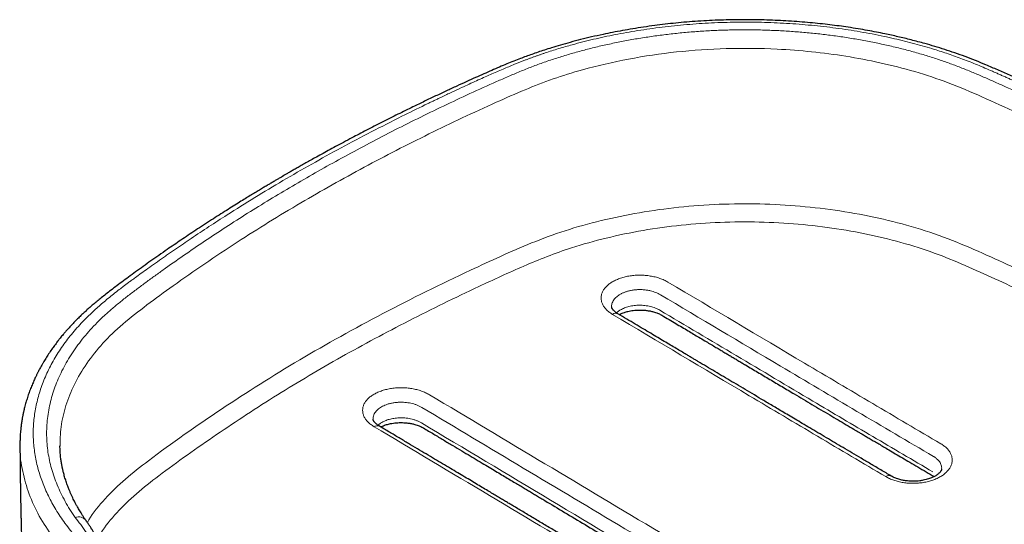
# Model space of a CAD drawing. Header units: millimetres. Extents: x 8 to 846, y 12 to 2113.
# Tile 4 of 256: x 680 to 754, y 363 to 401. Entities that reach past the tile are written whole.
import ezdxf

# ---------------------------------------------------------------- set-up
doc = ezdxf.new("R2010")
doc.units = ezdxf.units.MM

msp = doc.modelspace()

# ---------------------------------------------------------------- linework, layer by layer
at = {"color": 7, "linetype": 'Continuous', "lineweight": 30}
for p, q in [((724.724, 379.522), (724.724, 379.514)), ((706.821, 371.086), (706.822, 371.079)), ((680.327, 369.143), (680.331, 369.203))]:
    msp.add_line(p, q, dxfattribs=at)
at = {"color": 8, "linetype": 'Continuous', "lineweight": 0}
for centre, radius, start, end in [((725.024, 378.648), 0.381, 63.76212, 127.81551), ((707.125, 370.195), 0.396, 65.17829, 126.07781), ((745.538, 366.462), 0.386, 64.08949, 128.27242), ((684.686, 362.989), 0.755, 38.75141, 107.94016)]:
    msp.add_arc(centre, radius, start, end, dxfattribs=at)
at = {"color": 7, "linetype": 'Continuous', "lineweight": 30}
for points, knots in [([(764.876, 392.126), (764.581, 392.268), (763.958, 392.569), (763.02, 393.017), (762.074, 393.467), (761.163, 393.897), (760.282, 394.311), (759.425, 394.71), (758.593, 395.095), (757.787, 395.465), (757.011, 395.819), (756.263, 396.158), (755.465, 396.518), (754.614, 396.899), (753.712, 397.299), (752.856, 397.668), (752.04, 398.002), (751.264, 398.302), (750.495, 398.579), (749.733, 398.832), (748.984, 399.065), (748.313, 399.26), (747.722, 399.422), (747.211, 399.555), (746.711, 399.68), (746.22, 399.796), (745.728, 399.907), (745.189, 400.022), (744.588, 400.144), (743.918, 400.269), (743.208, 400.392), (742.498, 400.503), (741.792, 400.604), (741.094, 400.694), (740.365, 400.777), (739.606, 400.852), (738.817, 400.919), (738.013, 400.975), (737.195, 401.019), (736.366, 401.051), (735.513, 401.07), (734.637, 401.077), (733.768, 401.068), (732.907, 401.046), (732.057, 401.01), (731.205, 400.96), (730.363, 400.896), (729.541, 400.821), (728.74, 400.734), (727.935, 400.634), (727.127, 400.521), (726.321, 400.394), (725.546, 400.26), (724.801, 400.119), (724.025, 399.96), (723.225, 399.781), (722.404, 399.582), (721.629, 399.378), (720.898, 399.172), (720.255, 398.978), (719.692, 398.799), (719.204, 398.637), (718.74, 398.476), (718.298, 398.316), (717.843, 398.146), (717.361, 397.958), (716.836, 397.745), (716.287, 397.514), (715.713, 397.266), (715.115, 397.001), (714.49, 396.721), (713.814, 396.416), (713.087, 396.083), (712.309, 395.722), (711.5, 395.341), (710.661, 394.941), (709.907, 394.576), (709.243, 394.25), (708.674, 393.969), (708.095, 393.679), (707.505, 393.381), (706.913, 393.079), (706.331, 392.779), (705.771, 392.488), (705.195, 392.185), (704.608, 391.872), (704.013, 391.553), (703.459, 391.252), (702.943, 390.969), (702.478, 390.712), (702.062, 390.48), (701.692, 390.272), (701.353, 390.08), (701.045, 389.904), (700.767, 389.744), (700.518, 389.601), (700.302, 389.476), (700.11, 389.365), (699.934, 389.263), (699.758, 389.159), (699.566, 389.047), (699.345, 388.917), (699.105, 388.775), (698.847, 388.621), (698.573, 388.457), (698.27, 388.276), (697.941, 388.077), (697.583, 387.859), (697.199, 387.624), (696.774, 387.361), (696.305, 387.069), (695.791, 386.746), (695.247, 386.4), (694.673, 386.03), (694.088, 385.65), (693.506, 385.267), (692.945, 384.893), (692.402, 384.528), (691.878, 384.171), (691.325, 383.791), (690.746, 383.388), (690.146, 382.965), (689.565, 382.551), (689.004, 382.147), (688.464, 381.753), (687.959, 381.378), (687.486, 381.025), (687.06, 380.699), (686.677, 380.401), (686.338, 380.13), (686.028, 379.876), (685.746, 379.639), (685.489, 379.416), (685.252, 379.204), (685.008, 378.979), (684.762, 378.743), (684.518, 378.501), (684.302, 378.278), (684.132, 378.097), (684.001, 377.954), (683.922, 377.866), (683.863, 377.801), (683.816, 377.748), (683.755, 377.678), (683.68, 377.591), (683.592, 377.488), (683.492, 377.368), (683.38, 377.231), (683.26, 377.082), (683.1, 376.877), (682.91, 376.625), (682.683, 376.31), (682.462, 375.983), (682.247, 375.647), (682.076, 375.364), (681.946, 375.138), (681.854, 374.972), (681.775, 374.826), (681.709, 374.701), (681.659, 374.603), (681.618, 374.523), (681.581, 374.448), (681.538, 374.36), (681.487, 374.254), (681.401, 374.071), (681.284, 373.807), (681.14, 373.459), (681, 373.087), (680.892, 372.773), (680.813, 372.521), (680.759, 372.338), (680.707, 372.153), (680.66, 371.975), (680.621, 371.816), (680.591, 371.686), (680.57, 371.593), (680.556, 371.53), (680.546, 371.482), (680.535, 371.43), (680.522, 371.362), (680.505, 371.277), (680.486, 371.176), (680.465, 371.052), (680.441, 370.909), (680.418, 370.753), (680.398, 370.598), (680.379, 370.446), (680.362, 370.276), (680.345, 370.089), (680.331, 369.886), (680.321, 369.697), (680.315, 369.515), (680.31, 369.335), (680.309, 369.207), (680.309, 369.147)], [0, 0, 0, 0, 0.0099024, 0.0208987, 0.0313443, 0.0414386, 0.0511814, 0.0605728, 0.0697736, 0.0786098, 0.0870815, 0.0951976, 0.1030855, 0.1131308, 0.1228706, 0.1323571, 0.1405963, 0.1486036, 0.1563714, 0.1639034, 0.1712036, 0.1782609, 0.1832075, 0.1880188, 0.1926922, 0.1972254, 0.2016627, 0.2062795, 0.21201, 0.2180538, 0.2244117, 0.2310855, 0.2369974, 0.2431403, 0.2495165, 0.2561291, 0.2629814, 0.2700778, 0.2769965, 0.2841393, 0.2914759, 0.2989954, 0.306702, 0.3138749, 0.3212115, 0.3286449, 0.3359402, 0.3430834, 0.3500792, 0.3569311, 0.3643059, 0.3714863, 0.3784344, 0.3851565, 0.391659, 0.399626, 0.4072564, 0.4145585, 0.4215392, 0.4282038, 0.4332214, 0.4380478, 0.4426843, 0.4471315, 0.4514471, 0.4566147, 0.4621067, 0.4679233, 0.4740635, 0.4805255, 0.4873063, 0.4944028, 0.5025744, 0.5111296, 0.5200697, 0.5293965, 0.5391106, 0.5453778, 0.5517957, 0.5583641, 0.565083, 0.5719459, 0.5786794, 0.5851389, 0.5913247, 0.5987136, 0.6056712, 0.6121982, 0.6182948, 0.6239614, 0.6287401, 0.6331639, 0.6372328, 0.6409471, 0.6443067, 0.6473118, 0.6499625, 0.6521887, 0.6543158, 0.6563568, 0.6586513, 0.6613493, 0.6644554, 0.6674855, 0.6708678, 0.6746024, 0.6786893, 0.6831286, 0.6879205, 0.6930652, 0.699132, 0.7056261, 0.712548, 0.7198982, 0.727677, 0.7351552, 0.7425035, 0.7496365, 0.7565541, 0.7632562, 0.7717067, 0.7797859, 0.7874937, 0.795343, 0.8027718, 0.8097819, 0.8163769, 0.822575, 0.8278567, 0.8327924, 0.8373753, 0.8416004, 0.8455116, 0.8492175, 0.8527215, 0.8572083, 0.8613094, 0.8650268, 0.8683625, 0.8702864, 0.8720229, 0.8726559, 0.8734815, 0.8746047, 0.8760254, 0.8776653, 0.8795784, 0.8817646, 0.8842072, 0.8866822, 0.8914372, 0.8960518, 0.9013677, 0.9064932, 0.9114233, 0.9142191, 0.9167088, 0.9188834, 0.9207425, 0.9222855, 0.9232761, 0.9242932, 0.925592, 0.9271725, 0.9289865, 0.93366, 0.9387153, 0.9441041, 0.9497106, 0.952297, 0.9549264, 0.9575987, 0.9602682, 0.9625724, 0.9644338, 0.9658527, 0.9665939, 0.9671558, 0.96789, 0.9688709, 0.9700983, 0.9715722, 0.9732927, 0.97547, 0.9777812, 0.980032, 0.9822221, 0.9843515, 0.9874082, 0.9903308, 0.9931193, 0.9956986, 0.9979864, 1, 1, 1, 1]), ([(725.193, 378.99), (725.152, 379.015), (725.078, 379.062), (724.991, 379.128), (724.929, 379.183), (724.886, 379.225), (724.857, 379.256), (724.836, 379.282), (724.817, 379.305), (724.801, 379.328), (724.786, 379.349), (724.774, 379.369), (724.764, 379.388), (724.753, 379.408), (724.743, 379.43), (724.733, 379.457), (724.725, 379.488), (724.723, 379.511), (724.721, 379.523)], [0, 0, 0, 0, 0.1163074, 0.2135935, 0.2927357, 0.3543623, 0.3995266, 0.4397051, 0.4792238, 0.518102, 0.5563124, 0.5938458, 0.6307247, 0.6708588, 0.727488, 0.8014153, 0.892316, 1, 1, 1, 1]), ([(725.289, 378.932), (725.313, 378.945), (725.384, 378.984), (725.513, 379.039), (725.666, 379.094), (725.81, 379.138), (725.966, 379.179), (726.141, 379.216), (726.348, 379.248), (726.571, 379.269), (726.803, 379.278), (727.032, 379.273), (727.232, 379.258), (727.399, 379.237), (727.538, 379.215), (727.668, 379.19), (727.802, 379.158), (727.951, 379.117), (728.101, 379.067), (728.243, 379.01), (728.375, 378.95), (728.457, 378.903), (728.5, 378.879)], [0, 0, 0, 0, 0.0303929, 0.090185, 0.1424663, 0.1870135, 0.2268879, 0.2826554, 0.3417488, 0.4042653, 0.4700286, 0.5337644, 0.5932378, 0.6350991, 0.6746304, 0.71185, 0.7485967, 0.7949422, 0.8523314, 0.8966872, 0.9459005, 1, 1, 1, 1]), ([(745.707, 366.808), (745.447, 366.962), (744.937, 367.263), (744.185, 367.707), (743.462, 368.134), (742.767, 368.545), (742.101, 368.94), (741.462, 369.318), (740.833, 369.691), (740.216, 370.057), (739.611, 370.415), (739.041, 370.753), (738.505, 371.071), (738.004, 371.369), (737.536, 371.647), (737.103, 371.904), (736.702, 372.143), (736.324, 372.367), (735.846, 372.651), (735.268, 372.995), (734.588, 373.399), (733.926, 373.793), (733.276, 374.18), (732.638, 374.559), (732.003, 374.937), (731.521, 375.224), (731.189, 375.422), (730.999, 375.535), (730.792, 375.658), (730.563, 375.794), (730.284, 375.96), (729.948, 376.16), (729.552, 376.396), (729.123, 376.652), (728.661, 376.926), (728.169, 377.219), (727.641, 377.533), (727.078, 377.868), (726.481, 378.224), (725.849, 378.6), (725.415, 378.857), (725.193, 378.99)], [0, 0, 0, 0, 0.038016, 0.074652, 0.109909, 0.143788, 0.176287, 0.207408, 0.237152, 0.268277, 0.297736, 0.325526, 0.35165, 0.376106, 0.398894, 0.420014, 0.439467, 0.457574, 0.475313, 0.509283, 0.542092, 0.574767, 0.606207, 0.637131, 0.668054, 0.698977, 0.707635, 0.716684, 0.72677, 0.737904, 0.750085, 0.767621, 0.786953, 0.808081, 0.830387, 0.854397, 0.880111, 0.907529, 0.93665, 0.967474, 1, 1, 1, 1]), ([(728.5, 378.879), (728.676, 378.774), (729.02, 378.57), (729.522, 378.271), (729.997, 377.989), (730.446, 377.722), (730.869, 377.47), (731.287, 377.222), (731.696, 376.979), (732.092, 376.743), (732.452, 376.529), (732.777, 376.335), (733.075, 376.159), (733.358, 375.99), (733.637, 375.824), (733.918, 375.657), (734.201, 375.489), (734.486, 375.32), (734.979, 375.026), (735.683, 374.608), (736.597, 374.065), (737.513, 373.521), (738.346, 373.026), (739.095, 372.582), (739.762, 372.186), (740.426, 371.792), (741.08, 371.405), (741.715, 371.029), (742.323, 370.669), (742.784, 370.396), (743.115, 370.201), (743.333, 370.072), (743.575, 369.929), (743.842, 369.771), (744.133, 369.599), (744.447, 369.414), (744.784, 369.215), (745.146, 369.002), (745.559, 368.758), (746.028, 368.482), (746.555, 368.172), (747.117, 367.841), (747.714, 367.49), (748.325, 367.131), (748.737, 366.89), (748.938, 366.772)], [0, 0, 0, 0, 0.0258551, 0.0504198, 0.0736939, 0.0956769, 0.1163687, 0.135769, 0.1569754, 0.1763875, 0.1940051, 0.2098282, 0.2241298, 0.2376864, 0.2513395, 0.2650892, 0.2789353, 0.2928779, 0.306917, 0.3514006, 0.3962272, 0.4410535, 0.4858793, 0.5184796, 0.5510797, 0.5836797, 0.6160105, 0.6470918, 0.6768342, 0.7052379, 0.7148305, 0.7254072, 0.7372333, 0.7503088, 0.7646338, 0.7799191, 0.7964098, 0.8141059, 0.8330075, 0.8570815, 0.8828644, 0.9103568, 0.9395593, 0.9704724, 1, 1, 1, 1]), ([(707.291, 370.555), (707.25, 370.58), (707.176, 370.627), (707.089, 370.694), (707.026, 370.748), (706.984, 370.79), (706.955, 370.822), (706.933, 370.847), (706.915, 370.871), (706.897, 370.894), (706.882, 370.917), (706.869, 370.939), (706.856, 370.962), (706.845, 370.986), (706.833, 371.014), (706.823, 371.048), (706.821, 371.073), (706.819, 371.087)], [0, 0, 0, 0, 0.116279, 0.213544, 0.292673, 0.354293, 0.399454, 0.439625, 0.479137, 0.518012, 0.561694, 0.604617, 0.646871, 0.701786, 0.779249, 0.878766, 1, 1, 1, 1]), ([(741.943, 349.957), (741.687, 350.108), (741.186, 350.402), (740.451, 350.834), (739.748, 351.247), (739.078, 351.642), (738.441, 352.017), (737.837, 352.373), (737.28, 352.702), (736.768, 353.004), (736.301, 353.28), (735.86, 353.54), (735.448, 353.784), (735.063, 354.012), (734.705, 354.224), (734.374, 354.42), (734.059, 354.606), (733.752, 354.788), (733.445, 354.97), (733.136, 355.153), (732.435, 355.569), (731.325, 356.227), (729.802, 357.132), (728.257, 358.05), (726.709, 358.972), (725.382, 359.762), (724.277, 360.42), (723.394, 360.947), (722.511, 361.473), (721.631, 361.999), (720.767, 362.514), (719.928, 363.015), (719.122, 363.496), (718.343, 363.961), (717.754, 364.313), (717.343, 364.558), (717.092, 364.708), (716.822, 364.869), (716.53, 365.043), (716.216, 365.231), (715.88, 365.431), (715.509, 365.653), (715.102, 365.896), (714.656, 366.162), (714.183, 366.444), (713.684, 366.742), (713.158, 367.056), (712.606, 367.386), (712.027, 367.731), (711.421, 368.093), (710.789, 368.47), (710.134, 368.861), (709.457, 369.264), (708.758, 369.681), (708.033, 370.113), (707.541, 370.406), (707.291, 370.555)], [0, 0, 0, 0, 0.0221729, 0.0434003, 0.063682, 0.0830178, 0.1014076, 0.1188515, 0.1353492, 0.1496409, 0.1631376, 0.1758391, 0.1877454, 0.1988566, 0.2091726, 0.2186934, 0.2275622, 0.2364002, 0.2452792, 0.2541994, 0.2631606, 0.3059594, 0.3503059, 0.3949941, 0.4396822, 0.4843701, 0.5098502, 0.5353302, 0.5608102, 0.5862901, 0.6115647, 0.635624, 0.658892, 0.6813689, 0.7030547, 0.7098343, 0.7169857, 0.7247726, 0.733195, 0.7422529, 0.7519463, 0.7622752, 0.7743709, 0.7872356, 0.8008694, 0.8152721, 0.8304439, 0.8463847, 0.8630946, 0.8805736, 0.8988219, 0.9178394, 0.9372662, 0.9574351, 0.9783464, 1, 1, 1, 1]), ([(707.395, 370.493), (707.414, 370.503), (707.478, 370.537), (707.6, 370.589), (707.751, 370.644), (707.897, 370.688), (708.056, 370.729), (708.236, 370.766), (708.445, 370.797), (708.669, 370.818), (708.9, 370.825), (709.129, 370.819), (709.327, 370.803), (709.494, 370.782), (709.633, 370.759), (709.763, 370.733), (709.897, 370.701), (710.047, 370.659), (710.196, 370.608), (710.339, 370.55), (710.47, 370.49), (710.553, 370.443), (710.596, 370.418)], [0, 0, 0, 0, 0.023867, 0.082757, 0.135064, 0.180588, 0.221985, 0.279344, 0.339494, 0.402531, 0.468305, 0.531968, 0.591447, 0.633363, 0.67299, 0.710345, 0.747274, 0.79386, 0.851546, 0.896134, 0.945607, 1, 1, 1, 1]), ([(710.596, 370.418), (710.852, 370.265), (711.353, 369.966), (712.088, 369.527), (712.79, 369.108), (713.459, 368.708), (714.096, 368.327), (714.7, 367.966), (715.256, 367.633), (715.767, 367.328), (716.235, 367.048), (716.674, 366.785), (717.087, 366.538), (717.471, 366.308), (717.828, 366.095), (718.16, 365.896), (718.474, 365.708), (718.78, 365.525), (719.088, 365.341), (719.397, 365.156), (720.097, 364.737), (721.206, 364.073), (722.727, 363.162), (724.27, 362.239), (725.817, 361.314), (727.143, 360.521), (728.247, 359.862), (729.129, 359.335), (730.011, 358.808), (730.891, 358.284), (731.754, 357.769), (732.592, 357.269), (733.398, 356.789), (734.176, 356.326), (734.764, 355.977), (735.175, 355.732), (735.426, 355.583), (735.696, 355.423), (735.987, 355.25), (736.301, 355.063), (736.637, 354.864), (737.008, 354.644), (737.415, 354.402), (737.86, 354.138), (738.333, 353.858), (738.831, 353.563), (739.357, 353.251), (739.909, 352.925), (740.488, 352.582), (741.093, 352.225), (741.725, 351.852), (742.38, 351.465), (743.056, 351.067), (743.755, 350.655), (744.441, 350.252), (744.895, 349.985), (745.106, 349.861)], [0, 0, 0, 0, 0.022247, 0.043545, 0.063894, 0.083294, 0.101745, 0.119246, 0.135798, 0.150137, 0.163678, 0.176421, 0.188367, 0.199514, 0.209864, 0.219416, 0.228314, 0.237181, 0.246089, 0.255039, 0.26403, 0.306969, 0.351462, 0.396298, 0.441134, 0.485969, 0.511534, 0.537098, 0.562662, 0.588226, 0.613584, 0.637723, 0.661067, 0.683618, 0.705375, 0.712177, 0.719353, 0.727167, 0.735618, 0.744706, 0.754432, 0.764796, 0.776933, 0.789841, 0.80352, 0.817971, 0.833194, 0.849188, 0.865954, 0.883491, 0.901801, 0.920882, 0.940374, 0.96061, 0.981591, 1, 1, 1, 1]), ([(680.309, 369.143), (680.309, 369.074), (680.31, 368.924), (680.312, 368.706), (680.313, 368.502), (680.315, 368.334), (680.316, 368.209), (680.316, 368.122), (680.317, 368.062), (680.317, 368.008), (680.318, 367.952), (680.319, 367.863), (680.32, 367.735), (680.322, 367.56), (680.324, 367.363), (680.326, 367.146), (680.329, 366.916), (680.332, 366.681), (680.336, 366.444), (680.339, 366.205), (680.343, 365.965), (680.346, 365.731), (680.35, 365.517), (680.353, 365.337), (680.356, 365.193), (680.358, 365.069), (680.361, 364.918), (680.365, 364.721), (680.37, 364.48), (680.375, 364.216), (680.381, 363.929), (680.389, 363.608), (680.397, 363.247), (680.406, 362.88), (680.415, 362.54), (680.423, 362.249), (680.431, 361.987), (680.438, 361.731), (680.446, 361.473), (680.454, 361.195), (680.464, 360.885), (680.473, 360.592), (680.482, 360.338), (680.488, 360.148), (680.494, 359.985), (680.499, 359.836), (680.505, 359.687), (680.511, 359.521), (680.518, 359.332), (680.525, 359.123), (680.534, 358.901), (680.543, 358.676), (680.553, 358.422), (680.564, 358.136), (680.578, 357.805), (680.592, 357.474), (680.602, 357.251), (680.606, 357.146)], [0, 0, 0, 0, 0.017238, 0.037393, 0.054453, 0.068416, 0.079284, 0.085651, 0.090174, 0.094423, 0.099057, 0.104076, 0.116672, 0.13119, 0.147629, 0.16597, 0.185477, 0.205103, 0.224846, 0.244707, 0.264687, 0.284784, 0.303301, 0.318193, 0.329864, 0.33917, 0.3493, 0.367494, 0.388469, 0.40961, 0.433509, 0.460264, 0.489876, 0.523708, 0.552054, 0.574863, 0.596554, 0.617593, 0.638877, 0.66108, 0.686927, 0.716419, 0.734509, 0.750412, 0.764017, 0.775322, 0.787539, 0.801255, 0.817012, 0.83481, 0.853596, 0.872405, 0.891238, 0.917172, 0.944016, 0.973861, 1, 1, 1, 1]), ([(685.274, 363.462), (685.229, 363.527), (685.14, 363.656), (685.015, 363.848), (684.899, 364.03), (684.797, 364.198), (684.708, 364.348), (684.632, 364.481), (684.566, 364.598), (684.509, 364.703), (684.452, 364.811), (684.387, 364.937), (684.309, 365.093), (684.223, 365.273), (684.133, 365.47), (684.043, 365.678), (683.962, 365.876), (683.892, 366.062), (683.83, 366.231), (683.772, 366.402), (683.716, 366.575), (683.664, 366.747), (683.618, 366.911), (683.579, 367.062), (683.549, 367.183), (683.527, 367.278), (683.511, 367.349), (683.495, 367.424), (683.477, 367.511), (683.455, 367.623), (683.432, 367.752), (683.408, 367.898), (683.385, 368.056), (683.363, 368.235), (683.343, 368.434), (683.327, 368.652), (683.315, 368.87), (683.313, 369.016), (683.312, 369.082)], [0, 0, 0, 0, 0.0357143, 0.0708981, 0.1044898, 0.1349161, 0.1621674, 0.1858463, 0.2068445, 0.225641, 0.2422402, 0.2650098, 0.2931003, 0.3262122, 0.3614991, 0.3988713, 0.4380725, 0.4678771, 0.497919, 0.5281974, 0.5587112, 0.5894596, 0.6190513, 0.6454284, 0.6685794, 0.6822246, 0.694441, 0.7056863, 0.7205198, 0.7401111, 0.7644515, 0.789086, 0.8172021, 0.8488389, 0.8840092, 0.9227211, 0.9649817, 1, 1, 1, 1]), ([(749.497, 367.359), (749.496, 367.351), (749.495, 367.336), (749.491, 367.315), (749.486, 367.298), (749.48, 367.279), (749.471, 367.256), (749.456, 367.225), (749.433, 367.185), (749.401, 367.137), (749.354, 367.08), (749.293, 367.017), (749.212, 366.946), (749.113, 366.874), (749.003, 366.805), (748.894, 366.747), (748.78, 366.694), (748.653, 366.642), (748.501, 366.589), (748.317, 366.535), (748.097, 366.485), (747.864, 366.448), (747.632, 366.425), (747.418, 366.416), (747.214, 366.418), (747.026, 366.429), (746.854, 366.448), (746.699, 366.471), (746.561, 366.497), (746.423, 366.528), (746.271, 366.569), (746.119, 366.618), (745.972, 366.675), (745.836, 366.736), (745.751, 366.784), (745.707, 366.808)], [0, 0, 0, 0, 0.025734, 0.047075, 0.063958, 0.076459, 0.093344, 0.113563, 0.136809, 0.169186, 0.196907, 0.22725, 0.259813, 0.297937, 0.330665, 0.359033, 0.386228, 0.414786, 0.446672, 0.483877, 0.526408, 0.574233, 0.613538, 0.652631, 0.689099, 0.72297, 0.754235, 0.782878, 0.808883, 0.833116, 0.863381, 0.901409, 0.930988, 0.96387, 1, 1, 1, 1]), ([(687.945, 357.954), (687.897, 358.108), (687.803, 358.409), (687.648, 358.848), (687.492, 359.261), (687.335, 359.648), (687.182, 360.006), (687.025, 360.357), (686.865, 360.696), (686.707, 361.019), (686.561, 361.305), (686.428, 361.557), (686.305, 361.784), (686.193, 361.986), (686.093, 362.162), (686.001, 362.32), (685.907, 362.479), (685.802, 362.653), (685.685, 362.841), (685.557, 363.042), (685.418, 363.254), (685.324, 363.391), (685.275, 363.462)], [0, 0, 0, 0, 0.071982, 0.140477, 0.205457, 0.266899, 0.324791, 0.379138, 0.439694, 0.49522, 0.545843, 0.591722, 0.632865, 0.673319, 0.70782, 0.737142, 0.769312, 0.806444, 0.847735, 0.893784, 0.944558, 1, 1, 1, 1])]:
    msp.add_open_spline(points, degree=3, knots=knots, dxfattribs=at)
at = {"color": 8, "linetype": 'Continuous', "lineweight": 0}
for points, knots in [([(764.876, 391.83), (764.561, 391.983), (763.632, 392.435), (762.097, 393.169), (760.292, 394.023), (758.602, 394.811), (757.025, 395.536), (755.937, 396.03), (755.257, 396.335), (754.975, 396.461), (754.694, 396.587), (754.415, 396.711), (754.137, 396.835), (753.86, 396.957), (753.585, 397.078), (753.028, 397.324), (752.197, 397.677), (751.089, 398.114), (750.013, 398.503), (749.059, 398.815), (748.214, 399.065), (747.47, 399.272), (746.713, 399.467), (745.947, 399.651), (744.841, 399.895), (743.385, 400.174), (741.563, 400.452), (739.719, 400.664), (737.853, 400.809), (735.974, 400.887), (734.092, 400.898), (732.219, 400.842), (730.356, 400.717), (728.503, 400.524), (726.711, 400.27), (724.99, 399.963), (723.351, 399.61), (721.94, 399.25), (720.741, 398.903), (719.998, 398.666), (719.521, 398.505), (719.3, 398.429), (719.08, 398.352), (718.861, 398.273), (718.643, 398.194), (718.426, 398.113), (718.02, 397.96), (717.399, 397.713), (716.537, 397.354), (715.588, 396.942), (714.551, 396.478), (713.588, 396.036), (712.713, 395.627), (712.129, 395.35), (711.706, 395.149), (711.455, 395.028), (711.199, 394.906), (710.951, 394.786), (710.207, 394.427), (708.774, 393.723), (706.669, 392.652), (704.411, 391.455), (702.202, 390.236), (700.043, 388.993), (697.924, 387.721), (695.618, 386.278), (693.647, 384.985), (692.331, 384.086), (691.844, 383.75), (691.693, 383.645), (691.542, 383.54), (691.391, 383.435), (691.24, 383.329), (690.934, 383.115), (690.492, 382.803), (689.934, 382.407), (689.433, 382.049), (689.035, 381.762), (688.728, 381.539), (688.501, 381.372), (688.285, 381.212), (688.043, 381.03), (687.722, 380.784), (687.334, 380.479), (686.919, 380.143), (686.528, 379.815), (686.159, 379.494), (685.814, 379.181), (685.272, 378.668), (684.572, 377.936), (683.777, 376.962), (683.089, 375.959), (682.508, 374.925), (682.037, 373.868), (681.677, 372.797), (681.433, 371.721), (681.307, 370.644), (681.299, 369.566), (681.408, 368.49), (681.633, 367.421), (681.971, 366.361), (682.426, 365.314), (682.987, 364.278), (683.453, 363.603), (683.688, 363.265)], [0, 0, 0, 0, 0.009702, 0.028637, 0.046975, 0.064718, 0.079839, 0.094501, 0.097327, 0.100135, 0.102925, 0.105698, 0.108453, 0.111191, 0.11391, 0.116612, 0.127709, 0.138235, 0.148206, 0.157639, 0.164064, 0.170582, 0.177097, 0.183614, 0.190136, 0.204987, 0.219766, 0.234508, 0.249272, 0.264115, 0.278889, 0.293601, 0.308308, 0.323069, 0.337941, 0.351779, 0.365496, 0.379138, 0.388125, 0.397115, 0.399135, 0.401155, 0.403177, 0.405201, 0.407225, 0.409251, 0.411279, 0.418658, 0.427009, 0.436336, 0.446641, 0.457926, 0.465367, 0.47318, 0.475713, 0.478283, 0.480889, 0.483532, 0.485917, 0.503739, 0.527876, 0.552056, 0.575992, 0.599904, 0.623915, 0.648036, 0.68006, 0.694223, 0.696082, 0.69794, 0.6998, 0.701661, 0.703522, 0.705384, 0.713012, 0.719959, 0.726224, 0.731808, 0.734969, 0.737861, 0.740485, 0.743234, 0.747246, 0.753054, 0.758669, 0.764094, 0.769328, 0.774375, 0.779236, 0.793875, 0.808494, 0.823152, 0.837909, 0.852822, 0.867698, 0.882437, 0.897096, 0.911734, 0.926408, 0.941067, 0.9557, 0.970362, 0.985111, 1, 1, 1, 1]), ([(684.454, 363.707), (684.32, 363.906), (684.051, 364.303), (683.697, 364.909), (683.38, 365.52), (683.103, 366.137), (682.867, 366.754), (682.673, 367.371), (682.52, 367.987), (682.407, 368.604), (682.335, 369.228), (682.305, 369.858), (682.316, 370.494), (682.369, 371.13), (682.463, 371.765), (682.598, 372.397), (682.773, 373.024), (682.988, 373.646), (683.242, 374.261), (683.536, 374.869), (683.869, 375.471), (684.241, 376.067), (684.652, 376.653), (685.1, 377.227), (685.581, 377.787), (686.097, 378.335), (686.653, 378.871), (687.248, 379.396), (687.874, 379.913), (688.523, 380.421), (689.186, 380.923), (689.859, 381.421), (690.54, 381.916), (691.507, 382.61), (692.773, 383.497), (694.352, 384.57), (695.962, 385.629), (697.6, 386.672), (699.269, 387.699), (700.966, 388.71), (702.693, 389.703), (704.477, 390.696), (706.317, 391.688), (708.214, 392.676), (710.14, 393.645), (712.095, 394.595), (714.077, 395.524), (715.704, 396.257), (716.958, 396.809), (717.837, 397.182), (718.733, 397.542), (719.656, 397.883), (720.603, 398.199), (721.568, 398.493), (722.547, 398.766), (723.541, 399.018), (724.556, 399.25), (725.589, 399.461), (726.641, 399.651), (727.704, 399.818), (728.778, 399.961), (729.863, 400.081), (730.957, 400.176), (732.058, 400.247), (733.16, 400.294), (734.261, 400.316), (735.359, 400.315), (736.453, 400.289), (737.538, 400.24), (738.613, 400.168), (739.678, 400.074), (740.741, 399.957), (741.806, 399.817), (742.87, 399.651), (743.929, 399.463), (744.971, 399.251), (745.994, 399.018), (746.999, 398.764), (747.985, 398.488), (748.932, 398.197), (749.837, 397.891), (750.703, 397.571), (751.553, 397.233), (752.388, 396.88), (753.212, 396.517), (754.405, 395.986), (755.956, 395.28), (758.368, 394.171), (761.256, 392.815), (763.59, 391.704), (764.787, 391.117), (764.876, 391.074)], [0, 0, 0, 0, 0.008863, 0.017716, 0.026556, 0.035382, 0.044192, 0.052825, 0.061438, 0.070029, 0.078622, 0.087414, 0.096225, 0.105045, 0.113869, 0.122687, 0.131491, 0.140274, 0.149019, 0.157761, 0.166512, 0.175285, 0.184095, 0.192771, 0.201439, 0.210071, 0.218659, 0.227403, 0.236142, 0.244883, 0.253627, 0.262376, 0.271128, 0.279885, 0.299392, 0.318899, 0.338405, 0.357911, 0.377414, 0.396916, 0.416415, 0.435917, 0.456355, 0.476794, 0.497229, 0.517656, 0.538071, 0.558468, 0.567187, 0.575906, 0.584632, 0.593379, 0.602175, 0.61086, 0.619561, 0.628249, 0.63691, 0.64573, 0.65454, 0.663346, 0.672157, 0.680981, 0.689826, 0.698699, 0.707545, 0.716347, 0.725118, 0.73387, 0.742617, 0.751213, 0.759828, 0.768472, 0.777154, 0.786034, 0.794906, 0.803736, 0.812521, 0.821287, 0.830047, 0.838814, 0.847001, 0.855222, 0.863475, 0.871756, 0.880051, 0.888345, 0.907889, 0.927429, 0.962315, 0.997197, 1, 1, 1, 1]), ([(764.876, 389.497), (764.479, 389.694), (762.176, 390.836), (758.927, 392.359), (755.19, 394.083), (752.591, 395.262), (750.081, 396.341), (747.509, 397.196), (744.925, 397.855), (742.328, 398.348), (739.752, 398.687), (736.752, 398.916), (733.349, 398.954), (729.597, 398.699), (725.968, 398.159), (722.882, 397.44), (720.298, 396.644), (718.161, 395.806), (715.049, 394.428), (710.983, 392.516), (706.081, 389.998), (701.275, 387.292), (696.476, 384.328), (692.687, 381.74), (689.848, 379.675), (688.024, 378.259), (686.491, 376.793), (685.281, 375.27), (684.354, 373.701), (683.722, 372.11), (683.347, 370.522), (683.324, 369.466), (683.313, 368.945)], [0, 0, 0, 0, 0.01394, 0.080677, 0.111256, 0.141109, 0.168585, 0.194352, 0.21983, 0.24355, 0.266926, 0.289976, 0.323895, 0.357131, 0.390102, 0.423219, 0.445364, 0.467848, 0.491794, 0.549614, 0.607251, 0.666152, 0.728022, 0.794029, 0.822177, 0.849369, 0.875244, 0.900921, 0.926362, 0.951427, 0.976013, 1, 1, 1, 1]), ([(764.876, 377.736), (763.326, 378.499), (760.981, 379.653), (757.779, 381.149), (755.333, 382.281), (752.86, 383.412), (750.334, 384.526), (747.629, 385.466), (744.785, 386.198), (741.879, 386.74), (738.888, 387.1), (735.847, 387.268), (732.792, 387.243), (729.76, 387.025), (726.794, 386.611), (723.933, 386.018), (721.213, 385.263), (718.713, 384.334), (716.391, 383.313), (712.619, 381.577), (707.496, 379.04), (701.241, 375.57), (695.385, 371.863), (691.084, 368.848), (688.171, 366.593), (686.673, 365.108), (685.742, 364.008), (685.401, 363.392), (685.366, 363.328)], [0, 0, 0, 0, 0.059829, 0.090498, 0.121188, 0.151899, 0.183044, 0.214576, 0.244412, 0.274348, 0.30419, 0.334037, 0.363983, 0.393833, 0.423677, 0.453531, 0.483079, 0.512215, 0.540692, 0.568954, 0.653904, 0.739, 0.824022, 0.909136, 0.937906, 0.967112, 0.996578, 1, 1, 1, 1]), ([(686.14, 362.079), (686.221, 362.229), (686.592, 362.912), (687.544, 364.06), (689.001, 365.497), (691.522, 367.45), (695.032, 369.936), (699.591, 372.929), (704.41, 375.777), (709.461, 378.486), (713.516, 380.47), (716.427, 381.817), (718.124, 382.576), (719.862, 383.305), (721.907, 384.037), (724.315, 384.706), (727.075, 385.278), (729.937, 385.678), (732.861, 385.889), (735.807, 385.912), (738.741, 385.751), (741.627, 385.405), (744.432, 384.883), (747.087, 384.199), (749.556, 383.354), (751.824, 382.376), (754.056, 381.36), (756.28, 380.336), (758.489, 379.307), (760.682, 378.267), (762.513, 377.392), (763.596, 376.854), (763.961, 376.672)], [0, 0, 0, 0, 0.008161, 0.037067, 0.065741, 0.094348, 0.163214, 0.232003, 0.300737, 0.36957, 0.438314, 0.459735, 0.481134, 0.502543, 0.524008, 0.553009, 0.582339, 0.611649, 0.640943, 0.670335, 0.699643, 0.728953, 0.758354, 0.787657, 0.81572, 0.84398, 0.872307, 0.900634, 0.928954, 0.957267, 0.985574, 1, 1, 1, 1]), ([(724.79, 378.949), (724.702, 379.006), (724.527, 379.118), (724.315, 379.31), (724.144, 379.514), (724.02, 379.73), (723.945, 379.953), (723.919, 380.18), (723.945, 380.407), (724.022, 380.63), (724.147, 380.844), (724.318, 381.046), (724.531, 381.233), (724.783, 381.402), (725.074, 381.549), (725.395, 381.672), (725.741, 381.77), (726.106, 381.842), (726.484, 381.885), (726.868, 381.899), (727.252, 381.881), (727.629, 381.834), (727.994, 381.759), (728.34, 381.657), (728.664, 381.532), (728.853, 381.428), (728.947, 381.376)], [0, 0, 0, 0, 0.0420357, 0.0837639, 0.1253367, 0.16688, 0.2085161, 0.250387, 0.2923123, 0.3340767, 0.3757424, 0.4173314, 0.4588576, 0.5003593, 0.5418964, 0.583505, 0.6251704, 0.6668392, 0.708458, 0.7500124, 0.7915693, 0.8331985, 0.8748936, 0.9166122, 0.9583144, 1, 1, 1, 1]), ([(728.947, 381.376), (732.365, 379.345), (737.49, 376.3), (744.319, 372.247), (747.729, 370.237), (749.433, 369.233)], [0, 0, 0, 0, 0.500265, 0.750253, 1, 1, 1, 1]), ([(728.378, 380.426), (728.324, 380.457), (728.217, 380.518), (728.038, 380.595), (727.848, 380.662), (727.628, 380.723), (727.377, 380.772), (727.096, 380.803), (726.814, 380.812), (726.535, 380.799), (726.265, 380.765), (726.056, 380.722), (725.903, 380.681), (725.801, 380.649), (725.702, 380.614), (725.608, 380.577), (725.517, 380.536), (725.43, 380.493), (725.331, 380.438), (725.22, 380.367), (725.098, 380.274), (724.983, 380.166), (724.881, 380.041), (724.796, 379.899), (724.744, 379.756), (724.72, 379.629), (724.723, 379.554), (724.724, 379.522)], [0, 0, 0, 0, 0.043534, 0.086761, 0.129681, 0.172294, 0.228614, 0.284387, 0.339612, 0.39429, 0.448421, 0.502003, 0.524811, 0.547518, 0.570125, 0.59263, 0.615035, 0.637338, 0.659541, 0.695052, 0.734106, 0.776701, 0.822837, 0.872511, 0.925723, 0.967965, 1, 1, 1, 1]), ([(748.875, 368.285), (746.962, 369.41), (743.135, 371.66), (736.303, 375.713), (731.384, 378.639), (728.378, 380.426)], [0, 0, 0, 0, 0.279999, 0.559999, 1, 1, 1, 1]), ([(725.084, 379.06), (725.088, 379.065), (725.114, 379.091), (725.166, 379.134), (725.236, 379.189), (725.308, 379.238), (725.447, 379.323), (725.675, 379.434), (726.022, 379.545), (726.406, 379.617), (726.813, 379.644), (727.228, 379.623), (727.635, 379.552), (728.02, 379.435), (728.235, 379.321), (728.343, 379.263)], [0, 0, 0, 0, 0.007686, 0.040346, 0.071317, 0.100597, 0.128188, 0.231137, 0.335811, 0.442209, 0.55033, 0.660171, 0.771731, 0.885008, 1, 1, 1, 1]), ([(728.343, 379.263), (730.256, 378.125), (734.082, 375.85), (739.411, 372.684), (744.33, 369.771), (747.337, 368.005), (748.84, 367.121)], [0, 0, 0, 0, 0.28, 0.560001, 0.780001, 1, 1, 1, 1]), ([(745.299, 366.764), (743.592, 367.775), (740.177, 369.797), (733.34, 373.86), (728.21, 376.913), (724.79, 378.949)], [0, 0, 0, 0, 0.249825, 0.499798, 1, 1, 1, 1]), ([(706.891, 370.515), (706.803, 370.572), (706.628, 370.684), (706.415, 370.877), (706.245, 371.081), (706.121, 371.296), (706.045, 371.518), (706.02, 371.745), (706.046, 371.971), (706.123, 372.193), (706.248, 372.406), (706.419, 372.607), (706.632, 372.792), (706.885, 372.96), (707.175, 373.105), (707.497, 373.227), (707.843, 373.323), (708.208, 373.393), (708.585, 373.435), (708.97, 373.447), (709.354, 373.427), (709.732, 373.379), (710.097, 373.302), (710.443, 373.199), (710.767, 373.072), (710.955, 372.968), (711.05, 372.916)], [0, 0, 0, 0, 0.042026, 0.083743, 0.125305, 0.166838, 0.208465, 0.250329, 0.292251, 0.334015, 0.375684, 0.417278, 0.45881, 0.500318, 0.54186, 0.583473, 0.625144, 0.666819, 0.708446, 0.75001, 0.791576, 0.833211, 0.874909, 0.916626, 0.958323, 1, 1, 1, 1]), ([(711.05, 372.916), (716.822, 369.464), (725.478, 364.286), (737.017, 357.402), (742.783, 353.998), (745.665, 352.297)], [0, 0, 0, 0, 0.500276, 0.750216, 1, 1, 1, 1]), ([(710.475, 371.965), (710.414, 372), (710.292, 372.069), (710.087, 372.154), (709.874, 372.225), (709.654, 372.28), (709.432, 372.32), (709.21, 372.344), (708.991, 372.355), (708.755, 372.353), (708.506, 372.334), (708.251, 372.295), (708.016, 372.24), (707.803, 372.172), (707.613, 372.093), (707.445, 372.006), (707.295, 371.91), (707.159, 371.802), (707.039, 371.68), (706.94, 371.544), (706.865, 371.395), (706.827, 371.249), (706.815, 371.145), (706.82, 371.094), (706.821, 371.086)], [0, 0, 0, 0, 0.049727, 0.098324, 0.145788, 0.192121, 0.237321, 0.281387, 0.324321, 0.36612, 0.420072, 0.472009, 0.521929, 0.569832, 0.615718, 0.659586, 0.7024, 0.747429, 0.794671, 0.844126, 0.895793, 0.949672, 0.991544, 1, 1, 1, 1]), ([(745.095, 351.343), (742.94, 352.612), (738.631, 355.15), (732.168, 358.994), (725.322, 363.083), (718.091, 367.413), (713.014, 370.448), (710.475, 371.965)], [0, 0, 0, 0, 0.186668, 0.373334, 0.560001, 0.78, 1, 1, 1, 1]), ([(707.19, 370.62), (707.215, 370.646), (707.295, 370.727), (707.477, 370.843), (707.731, 370.97), (708.035, 371.074), (708.388, 371.149), (708.783, 371.188), (709.207, 371.179), (709.568, 371.127), (709.851, 371.057), (710.06, 370.987), (710.26, 370.903), (710.38, 370.836), (710.441, 370.802)], [0, 0, 0, 0, 0.0406425, 0.1268546, 0.2145576, 0.3083819, 0.4083233, 0.5143765, 0.6265358, 0.7447944, 0.8063027, 0.8693402, 0.9339062, 1, 1, 1, 1]), ([(741.544, 349.918), (739.62, 351.049), (735.772, 353.311), (730, 356.736), (723.263, 360.746), (715.56, 365.347), (709.781, 368.792), (706.891, 370.515)], [0, 0, 0, 0, 0.166498, 0.333074, 0.49972, 0.749796, 1, 1, 1, 1]), ([(710.441, 370.802), (713.672, 368.87), (720.134, 365.007), (728.287, 360.125), (734.904, 356.183), (739.982, 353.169), (743.368, 351.176), (745.061, 350.18)], [0, 0, 0, 0, 0.2799996, 0.5599991, 0.7066653, 0.8533318, 1, 1, 1, 1]), ([(682.765, 362.221), (682.413, 362.747), (681.706, 363.801), (680.954, 365.455), (680.481, 367.159), (680.277, 368.398), (680.322, 369.062), (680.327, 369.143)], [0, 0, 0, 0, 0.237622, 0.4771039, 0.7195133, 0.966162, 1, 1, 1, 1]), ([(749.433, 369.233), (749.521, 369.178), (749.695, 369.067), (749.906, 368.878), (750.075, 368.675), (750.198, 368.461), (750.273, 368.238), (750.298, 368.011), (750.272, 367.783), (750.195, 367.559), (750.071, 367.343), (749.901, 367.138), (749.69, 366.948), (749.438, 366.776), (749.15, 366.625), (748.831, 366.498), (748.487, 366.396), (748.124, 366.321), (747.749, 366.274), (747.367, 366.257), (746.985, 366.272), (746.61, 366.316), (746.247, 366.388), (745.903, 366.488), (745.581, 366.611), (745.393, 366.713), (745.299, 366.764)], [0, 0, 0, 0, 0.042033, 0.083767, 0.125351, 0.166907, 0.208556, 0.250434, 0.292367, 0.334143, 0.375823, 0.417427, 0.458967, 0.500479, 0.542022, 0.583632, 0.625294, 0.666955, 0.708562, 0.750101, 0.79164, 0.833251, 0.874929, 0.916632, 0.958322, 1, 1, 1, 1]), ([(749.494, 367.355), (749.495, 367.395), (749.497, 367.483), (749.467, 367.614), (749.413, 367.753), (749.332, 367.886), (749.231, 368.008), (749.127, 368.106), (749.031, 368.183), (748.948, 368.241), (748.897, 368.272), (748.875, 368.285)], [0, 0, 0, 0, 0.118091, 0.255632, 0.38222, 0.533917, 0.666136, 0.778864, 0.87209, 0.945804, 1, 1, 1, 1]), ([(687.601, 357.717), (687.504, 358.012), (687.309, 358.601), (686.956, 359.474), (686.571, 360.319), (686.158, 361.122), (685.729, 361.875), (685.294, 362.563), (684.862, 363.186), (684.59, 363.533), (684.454, 363.707)], [0, 0, 0, 0, 0.1247515, 0.249287, 0.3737502, 0.4982851, 0.6230352, 0.7481436, 0.8737518, 1, 1, 1, 1]), ([(683.688, 363.265), (683.97, 362.905), (684.534, 362.187), (685.282, 360.963), (685.838, 359.898), (686.228, 359.055), (686.584, 358.184), (686.781, 357.595), (686.88, 357.3)], [0, 0, 0, 0, 0.250957, 0.500377, 0.625118, 0.74988, 0.874796, 1, 1, 1, 1])]:
    msp.add_open_spline(points, degree=3, knots=knots, dxfattribs=at)

doc.saveas('drawing.dxf')
